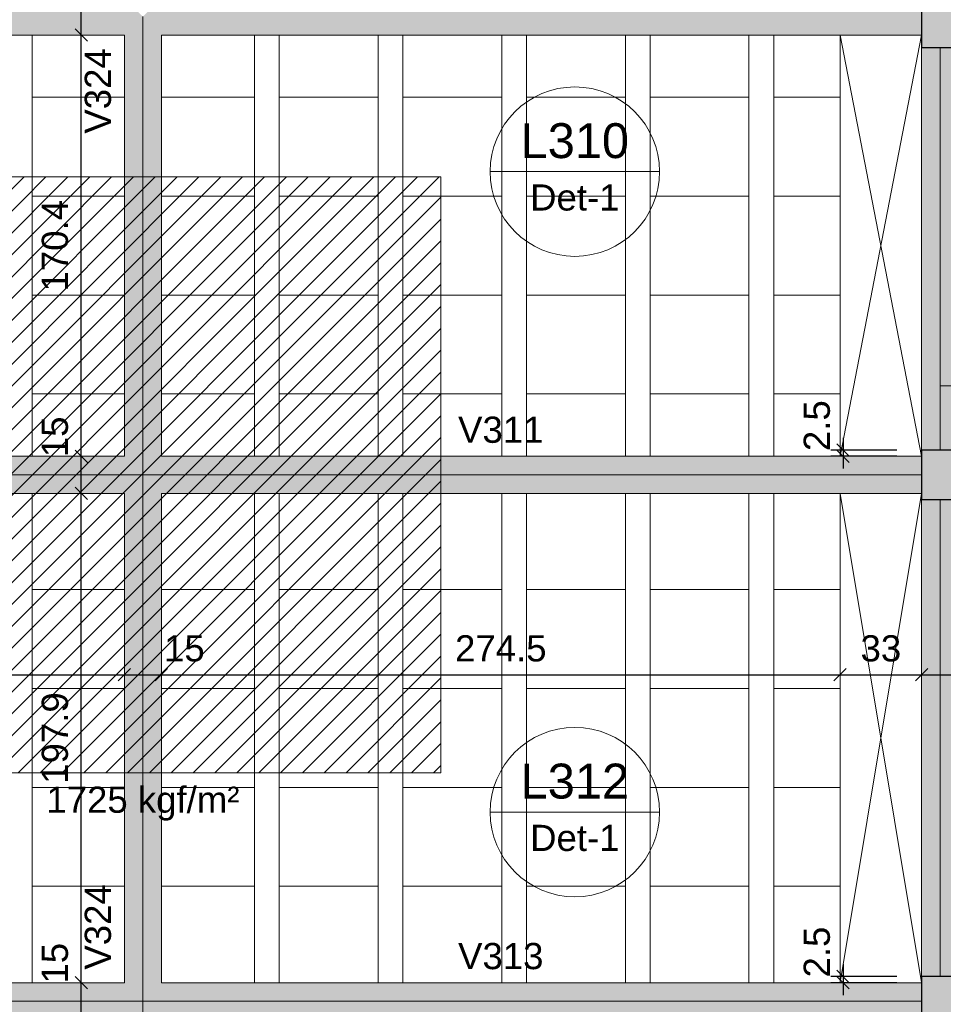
# Model space of a CAD drawing. Header units: millimetres. Extents: x 0 to 119, y 0 to 84.
# Tile 9 of 38: x 20.46 to 27.93, y 43.32 to 51.29. Entities that reach past the tile are written whole.
import ezdxf

# ---------------------------------------------------------------- set-up
doc = ezdxf.new("R2010")
doc.units = ezdxf.units.MM
doc.header["$MEASUREMENT"] = 0
doc.linetypes.add('NULL', pattern=[0])
doc.layers.get('0').update_dxf_attribs({"lineweight": 18})
for name, color, linetype, lineweight in [('FO-Aberturas', 7, 'Continuous', 5), ('FO-Cargas de parede', 15, 'Continuous', 5), ('FO-Cotas', 5, 'Continuous', 5), ('FO-Eixos', 5, 'Continuous', 5), ('FO-Hachura pilar que morre', 106, 'Continuous', 5), ('FO-Hachura viga', 43, 'Continuous', 5), ('FO-Hachuras das lajes', 1, 'Continuous', 20), ('FO-Pilares', 4, 'Continuous', 30), ('FO-Textos das lajes', 3, 'Continuous', 20), ('FO-Textos das vigas', 7, 'Continuous', 5), ('FO-Vigas', 1, 'Continuous', 20)]:
    doc.layers.add(name, color=color, linetype=linetype, lineweight=lineweight)
doc.styles.add('Arial', font='txt')
doc.dimstyles.new('UM_50.000000', dxfattribs={"dimtxt": 0.18, "dimasz": 0.1, "dimexe": 0.1, "dimexo": 0.2, "dimgap": 0, "dimtad": 1, "dimtih": 1, "dimtoh": 1, "dimdec": 1, "dimlfac": 50, "dimzin": 0, "dimdsep": 46, "dimtxsty": 'Standard', "dimcen": 0.09, "dimdle": 0.1, "dimadec": 1, "dimazin": 2, "dimtfac": 1, "dimtdec": 4, "dimtofl": 0, "dimtmove": 0, "dimatfit": 3, "dimfxl": 1, "dimtolj": 1, "dimarcsym": 0})

# ---------------------------------------------------------------- blocks, each defined once
blk = doc.blocks.new('_Oblique')
at = {"color": 0, "linetype": 'ByBlock', "lineweight": -2}
blk.add_line((-0.5, -0.5), (0.5, 0.5), dxfattribs=at)
blk = doc.blocks.new('*D124')
at = {"layer": 'Defpoints', "color": 0}
for p in [(15.6102, 45.9872), (21.3036, 45.9872), (21.3036, 45.9872)]:
    blk.add_point(p, dxfattribs=at)
at = {"layer": 'FO-Cotas', "color": 0, "lineweight": -2}
blk.add_line((15.5102, 45.9872), (21.4036, 45.9872), dxfattribs=at)
at = {"layer": 'FO-Cotas', "color": 0, "lineweight": -2, "xscale": 0.1, "yscale": 0.1, "zscale": 0.1, "rotation": 180}
blk.add_blockref('_Oblique', (15.6102, 45.9872), dxfattribs=at)
at = {"layer": 'FO-Cotas', "color": 0, "lineweight": -2, "xscale": 0.1, "yscale": 0.1, "zscale": 0.1}
blk.add_blockref('_Oblique', (21.3036, 45.9872), dxfattribs=at)
at = {"layer": 'FO-Cotas', "color": 7, "insert": (18.4569, 46.199), "char_height": 0.2118, "attachment_point": 5, "rotation": 0.00573, "style": 'Arial'}
blk.add_mtext('\\A1;284.7', dxfattribs=at)
blk = doc.blocks.new('*D125')
at = {"layer": 'Defpoints', "color": 0}
for p in [(21.3036, 45.9872), (21.6036, 45.9872), (21.6036, 45.9872)]:
    blk.add_point(p, dxfattribs=at)
at = {"layer": 'FO-Cotas', "color": 0, "lineweight": -2}
blk.add_line((21.2036, 45.9872), (21.7036, 45.9872), dxfattribs=at)
at = {"layer": 'FO-Cotas', "color": 0, "lineweight": -2, "xscale": 0.1, "yscale": 0.1, "zscale": 0.1, "rotation": 180}
blk.add_blockref('_Oblique', (21.3036, 45.9872), dxfattribs=at)
at = {"layer": 'FO-Cotas', "color": 0, "lineweight": -2, "xscale": 0.1, "yscale": 0.1, "zscale": 0.1}
blk.add_blockref('_Oblique', (21.6036, 45.9872), dxfattribs=at)
at = {"layer": 'FO-Cotas', "color": 7, "insert": (21.7889, 46.199), "char_height": 0.2118, "attachment_point": 5, "rotation": 0.00573, "style": 'Arial'}
blk.add_mtext('\\A1;15', dxfattribs=at)
blk = doc.blocks.new('*D126')
at = {"layer": 'Defpoints', "color": 0}
for p in [(21.6036, 45.9872), (27.0936, 45.9872), (27.0936, 45.9872)]:
    blk.add_point(p, dxfattribs=at)
at = {"layer": 'FO-Cotas', "color": 0, "lineweight": -2}
blk.add_line((21.5036, 45.9872), (27.1936, 45.9872), dxfattribs=at)
at = {"layer": 'FO-Cotas', "color": 0, "lineweight": -2, "xscale": 0.1, "yscale": 0.1, "zscale": 0.1, "rotation": 180}
blk.add_blockref('_Oblique', (21.6036, 45.9872), dxfattribs=at)
at = {"layer": 'FO-Cotas', "color": 0, "lineweight": -2, "xscale": 0.1, "yscale": 0.1, "zscale": 0.1}
blk.add_blockref('_Oblique', (27.0936, 45.9872), dxfattribs=at)
at = {"layer": 'FO-Cotas', "color": 7, "insert": (24.3486, 46.199), "char_height": 0.2118, "attachment_point": 5, "rotation": 0.00573, "style": 'Arial'}
blk.add_mtext('\\A1;274.5', dxfattribs=at)
blk = doc.blocks.new('*D127')
at = {"layer": 'Defpoints', "color": 0}
for p in [(27.0936, 45.9872), (27.7536, 45.9872), (27.7536, 45.9872)]:
    blk.add_point(p, dxfattribs=at)
at = {"layer": 'FO-Cotas', "color": 0, "lineweight": -2}
blk.add_line((26.9936, 45.9872), (27.8536, 45.9872), dxfattribs=at)
at = {"layer": 'FO-Cotas', "color": 0, "lineweight": -2, "xscale": 0.1, "yscale": 0.1, "zscale": 0.1, "rotation": 180}
blk.add_blockref('_Oblique', (27.0936, 45.9872), dxfattribs=at)
at = {"layer": 'FO-Cotas', "color": 0, "lineweight": -2, "xscale": 0.1, "yscale": 0.1, "zscale": 0.1}
blk.add_blockref('_Oblique', (27.7536, 45.9872), dxfattribs=at)
at = {"layer": 'FO-Cotas', "color": 7, "insert": (27.4236, 46.199), "char_height": 0.2118, "attachment_point": 5, "rotation": 0.00573, "style": 'Arial'}
blk.add_mtext('\\A1;33', dxfattribs=at)
blk = doc.blocks.new('*D128')
at = {"layer": 'Defpoints', "color": 0}
for p in [(27.7536, 45.9872), (28.0536, 45.9872), (28.0536, 45.9872)]:
    blk.add_point(p, dxfattribs=at)
at = {"layer": 'FO-Cotas', "color": 0, "lineweight": -2}
blk.add_line((27.6536, 45.9872), (28.1536, 45.9872), dxfattribs=at)
at = {"layer": 'FO-Cotas', "color": 0, "lineweight": -2, "xscale": 0.1, "yscale": 0.1, "zscale": 0.1, "rotation": 180}
blk.add_blockref('_Oblique', (27.7536, 45.9872), dxfattribs=at)
at = {"layer": 'FO-Cotas', "color": 0, "lineweight": -2, "xscale": 0.1, "yscale": 0.1, "zscale": 0.1}
blk.add_blockref('_Oblique', (28.0536, 45.9872), dxfattribs=at)
at = {"layer": 'FO-Cotas', "color": 7, "insert": (28.2389, 46.199), "char_height": 0.2118, "attachment_point": 5, "rotation": 0.00573, "style": 'Arial'}
blk.add_mtext('\\A1;15', dxfattribs=at)
blk = doc.blocks.new('*D151')
at = {"layer": 'Defpoints', "color": 0}
for p in [(20.9542, 43.4958), (20.9542, 43.4958), (20.9542, 43.1958)]:
    blk.add_point(p, dxfattribs=at)
at = {"layer": 'FO-Cotas', "color": 0, "lineweight": -2}
blk.add_line((20.9542, 43.0958), (20.9542, 43.5958), dxfattribs=at)
at = {"layer": 'FO-Cotas', "color": 0, "lineweight": -2, "xscale": 0.1, "yscale": 0.1, "zscale": 0.1}
for p, rotation in [((20.9542, 43.4958), 90), ((20.9542, 43.1958), 270)]:
    blk.add_blockref('_Oblique', p, dxfattribs=dict(at, rotation=rotation))
at = {"layer": 'FO-Cotas', "color": 7, "insert": (20.7424, 43.6531), "char_height": 0.2118, "attachment_point": 5, "rotation": 90, "style": 'Arial'}
blk.add_mtext('\\A1;15', dxfattribs=at)
blk = doc.blocks.new('*D152')
at = {"layer": 'Defpoints', "color": 0}
for p in [(20.9542, 47.4542), (20.9542, 47.4542), (20.9542, 43.4958)]:
    blk.add_point(p, dxfattribs=at)
at = {"layer": 'FO-Cotas', "color": 0, "lineweight": -2}
blk.add_line((20.9542, 43.3958), (20.9542, 47.5542), dxfattribs=at)
at = {"layer": 'FO-Cotas', "color": 0, "lineweight": -2, "xscale": 0.1, "yscale": 0.1, "zscale": 0.1}
for p, rotation in [((20.9542, 47.4542), 90), ((20.9542, 43.4958), 270)]:
    blk.add_blockref('_Oblique', p, dxfattribs=dict(at, rotation=rotation))
at = {"layer": 'FO-Cotas', "color": 7, "insert": (20.7424, 45.475), "char_height": 0.2118, "attachment_point": 5, "rotation": 90, "style": 'Arial'}
blk.add_mtext('\\A1;197.9', dxfattribs=at)
blk = doc.blocks.new('*D153')
at = {"layer": 'Defpoints', "color": 0}
for p in [(20.9542, 47.7542), (20.9542, 47.7542), (20.9542, 47.4542)]:
    blk.add_point(p, dxfattribs=at)
at = {"layer": 'FO-Cotas', "color": 0, "lineweight": -2}
blk.add_line((20.9542, 47.3542), (20.9542, 47.8542), dxfattribs=at)
at = {"layer": 'FO-Cotas', "color": 0, "lineweight": -2, "xscale": 0.1, "yscale": 0.1, "zscale": 0.1}
for p, rotation in [((20.9542, 47.7542), 90), ((20.9542, 47.4542), 270)]:
    blk.add_blockref('_Oblique', p, dxfattribs=dict(at, rotation=rotation))
at = {"layer": 'FO-Cotas', "color": 7, "insert": (20.7424, 47.9115), "char_height": 0.2118, "attachment_point": 5, "rotation": 90, "style": 'Arial'}
blk.add_mtext('\\A1;15', dxfattribs=at)
blk = doc.blocks.new('*D154')
at = {"layer": 'Defpoints', "color": 0}
for p in [(20.9542, 51.1612), (20.9542, 51.1612), (20.9542, 47.7542)]:
    blk.add_point(p, dxfattribs=at)
at = {"layer": 'FO-Cotas', "color": 0, "lineweight": -2}
blk.add_line((20.9542, 47.6542), (20.9542, 51.2612), dxfattribs=at)
at = {"layer": 'FO-Cotas', "color": 0, "lineweight": -2, "xscale": 0.1, "yscale": 0.1, "zscale": 0.1}
for p, rotation in [((20.9542, 51.1612), 90), ((20.9542, 47.7542), 270)]:
    blk.add_blockref('_Oblique', p, dxfattribs=dict(at, rotation=rotation))
at = {"layer": 'FO-Cotas', "color": 7, "insert": (20.7424, 49.4577), "char_height": 0.2118, "attachment_point": 5, "rotation": 90, "style": 'Arial'}
blk.add_mtext('\\A1;170.4', dxfattribs=at)
blk = doc.blocks.new('*D155')
at = {"layer": 'Defpoints', "color": 0}
for p in [(20.9542, 51.4612), (20.9542, 51.4612), (20.9542, 51.1612)]:
    blk.add_point(p, dxfattribs=at)
at = {"layer": 'FO-Cotas', "color": 0, "lineweight": -2}
blk.add_line((20.9542, 51.0612), (20.9542, 51.5612), dxfattribs=at)
at = {"layer": 'FO-Cotas', "color": 0, "lineweight": -2, "xscale": 0.1, "yscale": 0.1, "zscale": 0.1}
for p, rotation in [((20.9542, 51.4612), 90), ((20.9542, 51.1612), 270)]:
    blk.add_blockref('_Oblique', p, dxfattribs=dict(at, rotation=rotation))
at = {"layer": 'FO-Cotas', "color": 7, "insert": (20.7424, 51.6185), "char_height": 0.2118, "attachment_point": 5, "rotation": 90, "style": 'Arial'}
blk.add_mtext('\\A1;15', dxfattribs=at)
blk = doc.blocks.new('*D230')
at = {"layer": 'Defpoints', "color": 0}
for p in [(27.7536, 47.8042), (27.1182, 47.7542), (27.7536, 47.7542)]:
    blk.add_point(p, dxfattribs=at)
at = {"layer": 'FO-Cotas', "color": 0, "lineweight": -2}
for p, q in [((27.1182, 47.9042), (27.1182, 47.6542)), ((27.5536, 47.8042), (27.0182, 47.8042)), ((27.5536, 47.7542), (27.0182, 47.7542))]:
    blk.add_line(p, q, dxfattribs=at)
at = {"layer": 'FO-Cotas', "color": 0, "lineweight": -2, "xscale": 0.1, "yscale": 0.1, "zscale": 0.1}
for p, rotation in [((27.1182, 47.8042), 90), ((27.1182, 47.7542), 270)]:
    blk.add_blockref('_Oblique', p, dxfattribs=dict(at, rotation=rotation))
at = {"layer": 'FO-Cotas', "color": 7, "insert": (26.9064, 48.0018), "char_height": 0.2118, "attachment_point": 5, "rotation": 90, "style": 'Arial'}
blk.add_mtext('\\A1;2.5', dxfattribs=at)
blk = doc.blocks.new('*D232')
at = {"layer": 'Defpoints', "color": 0}
for p in [(27.1182, 43.4958), (27.7536, 43.5458), (27.7536, 43.4958)]:
    blk.add_point(p, dxfattribs=at)
at = {"layer": 'FO-Cotas', "color": 0, "lineweight": -2}
for p, q in [((27.1182, 43.6458), (27.1182, 43.3958)), ((27.5536, 43.5458), (27.0182, 43.5458)), ((27.5536, 43.4958), (27.0182, 43.4958))]:
    blk.add_line(p, q, dxfattribs=at)
at = {"layer": 'FO-Cotas', "color": 0, "lineweight": -2, "xscale": 0.1, "yscale": 0.1, "zscale": 0.1}
for p, rotation in [((27.1182, 43.5458), 90), ((27.1182, 43.4958), 270)]:
    blk.add_blockref('_Oblique', p, dxfattribs=dict(at, rotation=rotation))
at = {"layer": 'FO-Cotas', "color": 7, "insert": (26.9064, 43.7434), "char_height": 0.2118, "attachment_point": 5, "rotation": 90, "style": 'Arial'}
blk.add_mtext('\\A1;2.5', dxfattribs=at)

msp = doc.modelspace()

# ---------------------------------------------------------------- hatches: boundary and pattern name
at = {"layer": 'FO-Cargas de parede', "linetype": 'Continuous'}
h = msp.add_hatch(dxfattribs=at)
h.set_pattern_fill('ANSI31', color=15, style=0)
h.paths.add_polyline_path([(19.0436, 45.1942), (23.8636, 45.1942), (23.8636, 50.0142), (19.0436, 50.0142), (19.0436, 45.1942)])
at = {"layer": 'FO-Hachura pilar que morre', "linetype": 'Continuous'}
for points in [[(27.7536, 51.4612), (27.7536, 51.2612), (27.7536, 51.0612), (28.1536, 51.0612), (28.5536, 51.0612), (28.5536, 51.2612), (28.5536, 51.4612), (28.1536, 51.4612)], [(28.5536, 47.4042), (28.5536, 47.6042), (28.5536, 47.8042), (28.1536, 47.8042), (27.7536, 47.8042), (27.7536, 47.6042), (27.7536, 47.4042), (28.1536, 47.4042)], [(28.5536, 43.1458), (28.5536, 43.3458), (28.5536, 43.5458), (28.1536, 43.5458), (27.7536, 43.5458), (27.7536, 43.3458), (27.7536, 43.1458), (28.1536, 43.1458)]]:
    msp.add_hatch(color=106, dxfattribs=at).paths.add_polyline_path(points)
at = {"layer": 'FO-Hachura viga', "linetype": 'Continuous'}
for points in [[(21.4536, 51.311), (21.4536, 51.311), (21.3036, 51.461), (15.8102, 51.461), (15.8102, 51.1612), (21.3036, 51.1612), (21.4536, 51.311)], [(27.0938, 51.461), (27.0938, 51.461), (21.6036, 51.461), (21.4536, 51.311), (21.6036, 51.161), (27.0938, 51.161), (27.0938, 51.461)], [(27.7538, 51.461), (27.7538, 51.461), (27.0938, 51.461), (27.0938, 51.161), (27.7538, 51.161), (27.7538, 51.461)], [(21.6036, 47.7542), (21.6036, 47.7542), (21.6036, 51.161), (21.4536, 51.311), (21.3036, 51.1612), (21.3036, 47.7542), (21.4536, 47.6042), (21.6036, 47.7542)], [(28.0538, 51.061), (28.0538, 51.061), (27.7536, 51.061), (27.7536, 48.3242), (28.0538, 48.3242), (28.0538, 51.061)], [(33.4738, 48.4442), (33.4738, 48.4442), (28.0538, 48.4442), (27.9038, 48.3242), (28.0538, 48.2042), (33.4738, 48.2042), (33.4738, 48.4442)], [(28.0538, 48.3242), (28.0538, 48.3242), (27.7538, 48.3242), (27.7538, 47.8042), (28.0538, 47.8042), (28.0538, 48.3242)], [(21.4536, 47.6042), (21.4536, 47.6042), (21.3036, 47.7542), (15.6102, 47.7542), (15.4602, 47.6042), (15.6102, 47.4542), (21.3036, 47.4542), (21.4536, 47.6042)], [(27.0938, 47.7542), (27.0938, 47.7542), (21.6036, 47.7542), (21.4536, 47.6042), (21.6036, 47.4542), (27.0938, 47.4542), (27.0938, 47.7542)], [(27.7538, 47.7542), (27.7538, 47.7542), (27.0938, 47.7542), (27.0938, 47.4542), (27.7538, 47.4542), (27.7538, 47.7542)], [(21.6036, 43.496), (21.6036, 43.496), (21.6036, 47.4542), (21.4536, 47.6042), (21.3036, 47.4542), (21.3036, 43.496), (21.4536, 43.346), (21.6036, 43.496)], [(28.0538, 47.4042), (28.0538, 47.4042), (27.7538, 47.4042), (27.7538, 43.546), (28.0538, 43.546), (28.0538, 47.4042)], [(21.4536, 43.346), (21.4536, 43.346), (21.3036, 43.496), (15.8102, 43.496), (15.8102, 43.196), (21.3036, 43.196), (21.4536, 43.346)], [(27.0938, 43.496), (27.0938, 43.496), (21.6036, 43.496), (21.4536, 43.346), (21.6036, 43.196), (27.0938, 43.196), (27.0938, 43.496)], [(27.7538, 43.496), (27.7538, 43.496), (27.0938, 43.496), (27.0938, 43.196), (27.7538, 43.196), (27.7538, 43.496)], [(21.6036, 38.1574), (21.6036, 38.1574), (21.6036, 43.196), (21.4536, 43.346), (21.3036, 43.196), (21.3036, 38.1574), (21.4536, 38.0074), (21.6036, 38.1574)]]:
    msp.add_hatch(color=43, dxfattribs=at).paths.add_polyline_path(points)

# ---------------------------------------------------------------- linework, layer by layer
at = {"layer": 'FO-Aberturas'}
for p, q in [((27.7536, 51.1612), (27.0936, 47.7542)), ((27.0936, 51.1612), (27.7536, 47.7542)), ((27.7536, 47.4542), (27.0936, 43.4962)), ((27.0936, 47.4542), (27.7536, 43.4962))]:
    msp.add_line(p, q, dxfattribs=at)
at = {"layer": 'FO-Cargas de parede'}
msp.add_lwpolyline([(19.0436, 45.1942), (23.8636, 45.1942), (23.8636, 50.0142), (19.0436, 50.0142), (19.0436, 45.1942)], close=True, dxfattribs=at)
at = {"layer": 'FO-Eixos'}
for p, q in [((21.4536, 47.6042), (21.4536, 51.3112)), ((27.9036, 48.3242), (27.9036, 51.0612)), ((27.9036, 47.8042), (27.9036, 48.3242)), ((27.9036, 48.3242), (33.4736, 48.3242)), ((15.4602, 47.6042), (21.4536, 47.6042)), ((21.4536, 47.6042), (27.0936, 47.6042)), ((21.4536, 43.3458), (21.4536, 47.6042)), ((27.0936, 47.6042), (27.7536, 47.6042)), ((27.9036, 43.5458), (27.9036, 47.4042)), ((15.8102, 43.3458), (21.4536, 43.3458)), ((21.4536, 43.3458), (27.0936, 43.3458)), ((21.4536, 38.0074), (21.4536, 43.3458)), ((27.0936, 43.3458), (27.7536, 43.3458))]:
    msp.add_line(p, q, dxfattribs=at)
for points in [[(20.5566, 51.1612), (20.5566, 50.6582), (21.3036, 50.6582)], [(21.6036, 50.6582), (22.3566, 50.6582), (22.3566, 51.1612)], [(22.5566, 51.1612), (22.5566, 50.6582), (23.3566, 50.6582), (23.3566, 51.1612)], [(23.5566, 51.1612), (23.5566, 50.6582), (24.3566, 50.6582), (24.3566, 51.1612)], [(24.5566, 51.1612), (24.5566, 50.6582), (25.3566, 50.6582), (25.3566, 51.1612)], [(25.5566, 51.1612), (25.5566, 50.6582), (26.3566, 50.6582), (26.3566, 51.1612)], [(26.5566, 51.1612), (26.5566, 50.6582), (27.0936, 50.6582)], [(21.3036, 50.6582), (20.5566, 50.6582), (20.5566, 49.8582), (21.3036, 49.8582)], [(21.6036, 49.8582), (22.3566, 49.8582), (22.3566, 50.6582), (21.6036, 50.6582)], [(27.0936, 50.6582), (26.5566, 50.6582), (26.5566, 49.8582), (27.0936, 49.8582)], [(21.3036, 49.8582), (20.5566, 49.8582), (20.5566, 49.0582), (21.3036, 49.0582)], [(21.6036, 49.0582), (22.3566, 49.0582), (22.3566, 49.8582), (21.6036, 49.8582)], [(27.0936, 49.8582), (26.5566, 49.8582), (26.5566, 49.0582), (27.0936, 49.0582)], [(21.3036, 49.0582), (20.5566, 49.0582), (20.5566, 48.2582), (21.3036, 48.2582)], [(21.6036, 48.2582), (22.3566, 48.2582), (22.3566, 49.0582), (21.6036, 49.0582)], [(27.0936, 49.0582), (26.5566, 49.0582), (26.5566, 48.2582), (27.0936, 48.2582)], [(21.3036, 48.2582), (20.5566, 48.2582), (20.5566, 47.7542)], [(22.3566, 47.7542), (22.3566, 48.2582), (21.6036, 48.2582)], [(23.3566, 47.7542), (23.3566, 48.2582), (22.5566, 48.2582), (22.5566, 47.7542)], [(24.3566, 47.7542), (24.3566, 48.2582), (23.5566, 48.2582), (23.5566, 47.7542)], [(25.3566, 47.7542), (25.3566, 48.2582), (24.5566, 48.2582), (24.5566, 47.7542)], [(26.3566, 47.7542), (26.3566, 48.2582), (25.5566, 48.2582), (25.5566, 47.7542)], [(27.0936, 48.2582), (26.5566, 48.2582), (26.5566, 47.7542)], [(20.5566, 47.4542), (20.5566, 46.6752), (21.3036, 46.6752)], [(21.6036, 46.6752), (22.3566, 46.6752), (22.3566, 47.4542)], [(22.5566, 47.4542), (22.5566, 46.6752), (23.3566, 46.6752), (23.3566, 47.4542)], [(23.5566, 47.4542), (23.5566, 46.6752), (24.3566, 46.6752), (24.3566, 47.4542)], [(24.5566, 47.4542), (24.5566, 46.6752), (25.3566, 46.6752), (25.3566, 47.4542)], [(25.5566, 47.4542), (25.5566, 46.6752), (26.3566, 46.6752), (26.3566, 47.4542)], [(26.5566, 47.4542), (26.5566, 46.6752), (27.0936, 46.6752)], [(21.3036, 46.6752), (20.5566, 46.6752), (20.5566, 45.8752), (21.3036, 45.8752)], [(21.6036, 45.8752), (22.3566, 45.8752), (22.3566, 46.6752), (21.6036, 46.6752)], [(27.0936, 46.6752), (26.5566, 46.6752), (26.5566, 45.8752), (27.0936, 45.8752)], [(21.3036, 45.8752), (20.5566, 45.8752), (20.5566, 45.0752), (21.3036, 45.0752)], [(21.6036, 45.0752), (22.3566, 45.0752), (22.3566, 45.8752), (21.6036, 45.8752)], [(27.0936, 45.8752), (26.5566, 45.8752), (26.5566, 45.0752), (27.0936, 45.0752)], [(21.3036, 45.0752), (20.5566, 45.0752), (20.5566, 44.2752), (21.3036, 44.2752)], [(21.6036, 44.2752), (22.3566, 44.2752), (22.3566, 45.0752), (21.6036, 45.0752)], [(27.0936, 45.0752), (26.5566, 45.0752), (26.5566, 44.2752), (27.0936, 44.2752)], [(21.3036, 44.2752), (20.5566, 44.2752), (20.5566, 43.4962)], [(22.3566, 43.4962), (22.3566, 44.2752), (21.6036, 44.2752)], [(23.3566, 43.4962), (23.3566, 44.2752), (22.5566, 44.2752), (22.5566, 43.4962)], [(24.3566, 43.4962), (24.3566, 44.2752), (23.5566, 44.2752), (23.5566, 43.4962)], [(25.3566, 43.4962), (25.3566, 44.2752), (24.5566, 44.2752), (24.5566, 43.4962)], [(26.3566, 43.4962), (26.3566, 44.2752), (25.5566, 44.2752), (25.5566, 43.4962)], [(27.0936, 44.2752), (26.5566, 44.2752), (26.5566, 43.4962)]]:
    msp.add_lwpolyline(points, dxfattribs=at)
for points in [[(23.3566, 49.8582), (23.3566, 50.6582), (22.5566, 50.6582), (22.5566, 49.8582), (23.3566, 49.8582)], [(24.3566, 49.8582), (24.3566, 50.6582), (23.5566, 50.6582), (23.5566, 49.8582), (24.3566, 49.8582)], [(25.3566, 49.8582), (25.3566, 50.6582), (24.5566, 50.6582), (24.5566, 49.8582), (25.3566, 49.8582)], [(26.3566, 49.8582), (26.3566, 50.6582), (25.5566, 50.6582), (25.5566, 49.8582), (26.3566, 49.8582)], [(23.3566, 49.0582), (23.3566, 49.8582), (22.5566, 49.8582), (22.5566, 49.0582), (23.3566, 49.0582)], [(24.3566, 49.0582), (24.3566, 49.8582), (23.5566, 49.8582), (23.5566, 49.0582), (24.3566, 49.0582)], [(25.3566, 49.0582), (25.3566, 49.8582), (24.5566, 49.8582), (24.5566, 49.0582), (25.3566, 49.0582)], [(26.3566, 49.0582), (26.3566, 49.8582), (25.5566, 49.8582), (25.5566, 49.0582), (26.3566, 49.0582)], [(23.3566, 48.2582), (23.3566, 49.0582), (22.5566, 49.0582), (22.5566, 48.2582), (23.3566, 48.2582)], [(24.3566, 48.2582), (24.3566, 49.0582), (23.5566, 49.0582), (23.5566, 48.2582), (24.3566, 48.2582)], [(25.3566, 48.2582), (25.3566, 49.0582), (24.5566, 49.0582), (24.5566, 48.2582), (25.3566, 48.2582)], [(26.3566, 48.2582), (26.3566, 49.0582), (25.5566, 49.0582), (25.5566, 48.2582), (26.3566, 48.2582)], [(23.3566, 45.8752), (23.3566, 46.6752), (22.5566, 46.6752), (22.5566, 45.8752), (23.3566, 45.8752)], [(24.3566, 45.8752), (24.3566, 46.6752), (23.5566, 46.6752), (23.5566, 45.8752), (24.3566, 45.8752)], [(25.3566, 45.8752), (25.3566, 46.6752), (24.5566, 46.6752), (24.5566, 45.8752), (25.3566, 45.8752)], [(26.3566, 45.8752), (26.3566, 46.6752), (25.5566, 46.6752), (25.5566, 45.8752), (26.3566, 45.8752)], [(23.3566, 45.0752), (23.3566, 45.8752), (22.5566, 45.8752), (22.5566, 45.0752), (23.3566, 45.0752)], [(24.3566, 45.0752), (24.3566, 45.8752), (23.5566, 45.8752), (23.5566, 45.0752), (24.3566, 45.0752)], [(25.3566, 45.0752), (25.3566, 45.8752), (24.5566, 45.8752), (24.5566, 45.0752), (25.3566, 45.0752)], [(26.3566, 45.0752), (26.3566, 45.8752), (25.5566, 45.8752), (25.5566, 45.0752), (26.3566, 45.0752)], [(23.3566, 44.2752), (23.3566, 45.0752), (22.5566, 45.0752), (22.5566, 44.2752), (23.3566, 44.2752)], [(24.3566, 44.2752), (24.3566, 45.0752), (23.5566, 45.0752), (23.5566, 44.2752), (24.3566, 44.2752)], [(25.3566, 44.2752), (25.3566, 45.0752), (24.5566, 45.0752), (24.5566, 44.2752), (25.3566, 44.2752)], [(26.3566, 44.2752), (26.3566, 45.0752), (25.5566, 45.0752), (25.5566, 44.2752), (26.3566, 44.2752)]]:
    msp.add_lwpolyline(points, close=True, dxfattribs=at)
at = {"layer": 'FO-Hachuras das lajes'}
for p, q in [((20.5566, 50.8612), (20.5566, 51.1612)), ((22.3566, 47.7542), (22.3566, 51.1612)), ((22.5566, 47.7542), (22.5566, 51.1612)), ((23.3566, 47.7542), (23.3566, 51.1612)), ((23.5566, 47.7542), (23.5566, 51.1612)), ((24.3566, 47.7542), (24.3566, 51.1612)), ((24.5566, 47.7542), (24.5566, 51.1612)), ((25.3566, 47.7542), (25.3566, 51.1612)), ((25.5566, 47.7542), (25.5566, 51.1612)), ((26.3566, 47.7542), (26.3566, 51.1612)), ((26.5566, 47.7542), (26.5566, 51.1612)), ((20.5566, 47.7542), (20.5566, 50.8612)), ((20.5566, 43.6462), (20.5566, 47.4542)), ((22.3566, 43.4962), (22.3566, 47.4542)), ((22.5566, 43.4962), (22.5566, 47.4542)), ((23.3566, 43.4962), (23.3566, 47.4542)), ((23.5566, 43.4962), (23.5566, 47.4542)), ((24.3566, 43.4962), (24.3566, 47.4542)), ((24.5566, 43.4962), (24.5566, 47.4542)), ((25.3566, 43.4962), (25.3566, 47.4542)), ((25.5566, 43.4962), (25.5566, 47.4542)), ((26.3566, 43.4962), (26.3566, 47.4542)), ((26.5566, 43.4962), (26.5566, 47.4542)), ((20.5566, 43.4962), (20.5566, 43.6462))]:
    msp.add_line(p, q, dxfattribs=at)
at = {"layer": 'FO-Pilares'}
for points in [[(27.7536, 51.4612), (27.7536, 51.2612), (27.7536, 51.0612), (28.1536, 51.0612), (28.5536, 51.0612), (28.5536, 51.2612), (28.5536, 51.4612), (28.1536, 51.4612), (27.7536, 51.4612)], [(28.5536, 47.4042), (28.5536, 47.6042), (28.5536, 47.8042), (28.1536, 47.8042), (27.7536, 47.8042), (27.7536, 47.6042), (27.7536, 47.4042), (28.1536, 47.4042), (28.5536, 47.4042)], [(28.5536, 43.1458), (28.5536, 43.3458), (28.5536, 43.5458), (28.1536, 43.5458), (27.7536, 43.5458), (27.7536, 43.3458), (27.7536, 43.1458), (28.1536, 43.1458), (28.5536, 43.1458)]]:
    msp.add_lwpolyline(points, close=True, dxfattribs=at)
at = {"layer": 'FO-Textos das lajes'}
for p, q in [((24.2623, 50.0568), (25.6331, 50.0568)), ((24.2623, 44.8759), (25.6331, 44.8759))]:
    msp.add_line(p, q, dxfattribs=at)
for centre in [(24.9477, 50.0568), (24.9477, 44.8759)]:
    msp.add_circle(centre, 0.6854, dxfattribs=at)
at = {"layer": 'FO-Vigas'}
for p, q in [((15.8102, 51.1612), (21.3036, 51.1612)), ((21.3036, 47.7542), (21.3036, 51.1612)), ((21.6036, 51.1612), (27.0936, 51.1612)), ((21.6036, 47.7542), (21.6036, 51.1612)), ((27.0936, 47.7542), (27.0936, 51.1612)), ((27.0936, 51.1612), (27.7536, 51.1612)), ((27.7536, 48.3242), (27.7536, 51.0612)), ((27.7536, 47.8042), (27.7536, 48.3242)), ((15.6102, 47.7542), (21.3036, 47.7542)), ((21.6036, 47.7542), (27.0936, 47.7542)), ((27.0936, 47.7542), (27.7536, 47.7542)), ((15.6102, 47.4542), (21.3036, 47.4542)), ((21.3036, 43.4958), (21.3036, 47.4542)), ((21.6036, 47.4542), (27.0936, 47.4542)), ((21.6036, 43.4958), (21.6036, 47.4542)), ((27.0936, 43.4958), (27.0936, 47.4542)), ((27.0936, 47.4542), (27.7536, 47.4542)), ((27.7536, 43.5458), (27.7536, 47.4042)), ((15.8102, 43.4958), (21.3036, 43.4958)), ((21.6036, 43.4958), (27.0936, 43.4958)), ((27.0936, 43.4958), (27.7536, 43.4958))]:
    msp.add_line(p, q, dxfattribs=at)

# ---------------------------------------------------------------- texts
at = {"layer": 'FO-Cargas de parede', "linetype": 'NULL', "insert": (21.4536, 44.8062), "char_height": 0.2118, "width": 3.062559, "attachment_point": 8, "line_spacing_factor": 0.798, "style": 'Arial'}
msp.add_mtext('1725 kgf/m²', dxfattribs=at)
at = {"layer": 'FO-Textos das lajes', "linetype": 'NULL', "attachment_point": 8, "line_spacing_factor": 0.798, "style": 'Arial'}
for s, insert, char_height, width in [('L310', (24.9476, 50.1624), 0.2824, 1.735195), ('Det-1', (24.9476, 49.7391), 0.2118, 1.418281), ('L312', (24.9476, 44.9814), 0.2824, 1.735195), ('Det-1', (24.9476, 44.5581), 0.2118, 1.418281)]:
    msp.add_mtext(s, dxfattribs=dict(at, insert=insert, char_height=char_height, width=width))
at = {"layer": 'FO-Textos das vigas', "linetype": 'NULL', "char_height": 0.2118, "width": 1.354561, "rotation": 90.00021, "line_spacing_factor": 0.798, "style": 'Arial'}
for insert, attachment_point in [((21.1977, 51.0552), 9), ((21.1977, 43.6012), 7)]:
    msp.add_mtext('V324', dxfattribs=dict(at, insert=insert, attachment_point=attachment_point))
at = {"layer": 'FO-Textos das vigas', "linetype": 'NULL', "char_height": 0.2118, "width": 1.354561, "attachment_point": 8, "line_spacing_factor": 0.798, "style": 'Arial'}
for s, insert in [('V311', (24.3486, 47.8601)), ('V313', (24.3486, 43.6021))]:
    msp.add_mtext(s, dxfattribs=dict(at, insert=insert))

# ---------------------------------------------------------------- dimensions: what is measured, and where the dimension line sits
at = {"layer": 'FO-Cotas'}
for base, p1, p2, override, picture, middle in [((20.9542, 51.4612), (20.9542, 51.1612), (20.9542, 51.4612), {"dimtxt": 0.2118, "dimasz": 0.1, "dimexe": 0.1, "dimexo": 0.2, "dimtad": 1, "dimtih": 0, "dimtoh": 0, "dimdec": 1, "dimlfac": 50, "dimzin": 8, "dimtxsty": 'Arial', "dimblk": 'Oblique', "dimblk1": 'Oblique', "dimblk2": 'Oblique', "dimsah": 1, "dimdle": 0.1, "dimse1": 1, "dimse2": 1, "dimclrt": 7, "dimadec": 1, "dimazin": 3, "dimtmove": 2, "dimldrblk": 'Oblique'}, '*D155', (20.7424, 51.6185)), ((20.9542090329, 51.1612077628), (20.9542090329, 47.7542077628), (20.9542090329, 51.1612077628), {"dimtxt": 0.2118, "dimasz": 0.1, "dimexe": 0.1, "dimexo": 0.2, "dimtad": 1, "dimtih": 0, "dimtoh": 0, "dimdec": 1, "dimlfac": 50, "dimzin": 8, "dimtxsty": 'Arial', "dimblk": 'Oblique', "dimblk1": 'Oblique', "dimblk2": 'Oblique', "dimsah": 1, "dimdle": 0.1, "dimse1": 1, "dimse2": 1, "dimclrt": 7, "dimadec": 1, "dimazin": 3, "dimtmove": 2, "dimldrblk": 'Oblique'}, '*D154', (20.7424090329, 49.4577077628)), ((27.1182, 47.7542), (27.7536, 47.8042), (27.7536, 47.7542), {"dimtxt": 0.2118, "dimasz": 0.1, "dimexe": 0.1, "dimexo": 0.2, "dimtad": 1, "dimtih": 0, "dimtoh": 0, "dimdec": 1, "dimlfac": 50, "dimzin": 8, "dimtxsty": 'Arial', "dimblk": 'Oblique', "dimblk1": 'Oblique', "dimblk2": 'Oblique', "dimsah": 1, "dimdle": 0.1, "dimse1": 0, "dimse2": 0, "dimclrt": 7, "dimadec": 1, "dimazin": 3, "dimtmove": 2, "dimldrblk": 'Oblique'}, '*D230', (26.9064, 48.0018)), ((20.9542, 47.7542), (20.9542, 47.4542), (20.9542, 47.7542), {"dimtxt": 0.2118, "dimasz": 0.1, "dimexe": 0.1, "dimexo": 0.2, "dimtad": 1, "dimtih": 0, "dimtoh": 0, "dimdec": 1, "dimlfac": 50, "dimzin": 8, "dimtxsty": 'Arial', "dimblk": 'Oblique', "dimblk1": 'Oblique', "dimblk2": 'Oblique', "dimsah": 1, "dimdle": 0.1, "dimse1": 1, "dimse2": 1, "dimclrt": 7, "dimadec": 1, "dimazin": 3, "dimtmove": 2, "dimldrblk": 'Oblique'}, '*D153', (20.7424, 47.9115)), ((20.9542, 47.4542), (20.9542, 43.4958), (20.9542, 47.4542), {"dimtxt": 0.2118, "dimasz": 0.1, "dimexe": 0.1, "dimexo": 0.2, "dimtad": 1, "dimtih": 0, "dimtoh": 0, "dimdec": 1, "dimlfac": 50, "dimzin": 8, "dimtxsty": 'Arial', "dimblk": 'Oblique', "dimblk1": 'Oblique', "dimblk2": 'Oblique', "dimsah": 1, "dimdle": 0.1, "dimse1": 1, "dimse2": 1, "dimclrt": 7, "dimadec": 1, "dimazin": 3, "dimtmove": 2, "dimldrblk": 'Oblique'}, '*D152', (20.7424, 45.475)), ((27.1182, 43.4958), (27.7536, 43.5458), (27.7536, 43.4958), {"dimtxt": 0.2118, "dimasz": 0.1, "dimexe": 0.1, "dimexo": 0.2, "dimtad": 1, "dimtih": 0, "dimtoh": 0, "dimdec": 1, "dimlfac": 50, "dimzin": 8, "dimtxsty": 'Arial', "dimblk": 'Oblique', "dimblk1": 'Oblique', "dimblk2": 'Oblique', "dimsah": 1, "dimdle": 0.1, "dimse1": 0, "dimse2": 0, "dimclrt": 7, "dimadec": 1, "dimazin": 3, "dimtmove": 2, "dimldrblk": 'Oblique'}, '*D232', (26.9064, 43.7434)), ((20.9542, 43.4958), (20.9542, 43.1958), (20.9542, 43.4958), {"dimtxt": 0.2118, "dimasz": 0.1, "dimexe": 0.1, "dimexo": 0.2, "dimtad": 1, "dimtih": 0, "dimtoh": 0, "dimdec": 1, "dimlfac": 50, "dimzin": 8, "dimtxsty": 'Arial', "dimblk": 'Oblique', "dimblk1": 'Oblique', "dimblk2": 'Oblique', "dimsah": 1, "dimdle": 0.1, "dimse1": 1, "dimse2": 1, "dimclrt": 7, "dimadec": 1, "dimazin": 3, "dimtmove": 2, "dimldrblk": 'Oblique'}, '*D151', (20.7424, 43.6531))]:
    dim = msp.add_linear_dim(base=base, p1=p1, p2=p2, angle=90, dimstyle='UM_50.000000', override=override, dxfattribs=at)
    dim.commit()
    dim.dimension.update_dxf_attribs({"geometry": picture, "text_midpoint": middle, "dimtype": 160, "text_rotation": 90})
for base, p1, p2, picture, middle in [((21.3036, 45.9872), (15.6102, 45.9872), (21.3036, 45.9872), '*D124', (18.4569, 46.199)), ((21.6036, 45.9872), (21.3036, 45.9872), (21.6036, 45.9872), '*D125', (21.7889, 46.199)), ((27.0936, 45.9872), (21.6036, 45.9872), (27.0936, 45.9872), '*D126', (24.3486, 46.199)), ((27.7536, 45.9872), (27.0936, 45.9872), (27.7536, 45.9872), '*D127', (27.4236, 46.199)), ((28.0536, 45.9872), (27.7536, 45.9872), (28.0536, 45.9872), '*D128', (28.2389, 46.199))]:
    dim = msp.add_linear_dim(base=base, p1=p1, p2=p2, dimstyle='UM_50.000000', override={"dimtxt": 0.2118, "dimasz": 0.1, "dimexe": 0.1, "dimexo": 0.2, "dimtad": 1, "dimtih": 0, "dimtoh": 0, "dimdec": 1, "dimlfac": 50, "dimzin": 8, "dimtxsty": 'Arial', "dimblk": 'Oblique', "dimblk1": 'Oblique', "dimblk2": 'Oblique', "dimsah": 1, "dimdle": 0.1, "dimse1": 1, "dimse2": 1, "dimclrt": 7, "dimadec": 1, "dimazin": 3, "dimtmove": 2, "dimldrblk": 'Oblique'}, dxfattribs=at)
    dim.commit()
    dim.dimension.update_dxf_attribs({"geometry": picture, "text_midpoint": middle, "dimtype": 160, "text_rotation": 0.00573})

doc.saveas('drawing.dxf')
